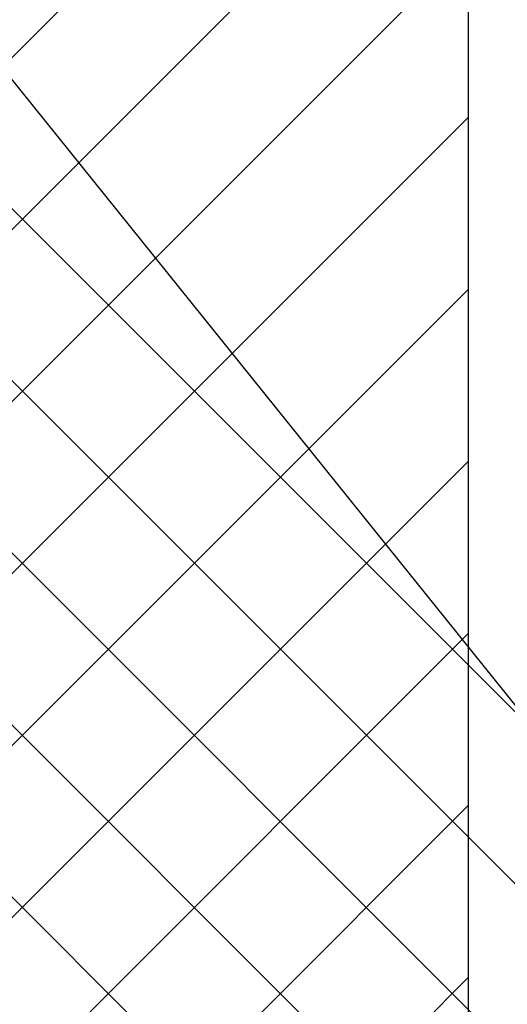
# Model space of a CAD drawing. Header units: millimetres. Extents: x 0 to 39025, y -31299 to 8400.
# Tile 172 of 256: x 7761 to 8079, y -9000 to -8358. Entities that reach past the tile are written whole.
import ezdxf

# ---------------------------------------------------------------- set-up
doc = ezdxf.new("R2010")
doc.units = ezdxf.units.MM
doc.layers.add('ODMIKI funkcionalni', color=253, linetype='Continuous')
doc.layers.add('ODMIKI varnostni', color=252, linetype='Continuous')

msp = doc.modelspace()

# ---------------------------------------------------------------- hatches: boundary and pattern name
at = {"layer": 'ODMIKI funkcionalni'}
h = msp.add_hatch(dxfattribs=at)
h.set_pattern_fill('ANSI31', color=256, scale=25)
h.set_pattern_definition([(45, (0, -18719.98), (-56.1266, 56.1266), [])])
h.paths.add_polyline_path([(7753.64, -9637.01), (7753.64, -8381.43), (6603.64, -8381.43), (6603.64, -9637.01), (6003.64, -9637.01), (6003.64, -7881.43), (8053.64, -7881.43), (8053.64, -9637.01)])
at = {"layer": 'ODMIKI varnostni'}
h = msp.add_hatch(dxfattribs=at)
h.set_pattern_fill('ANSI31', color=256, scale=25, angle=90)
h.set_pattern_definition([(135, (2909.9, -17891.15), (-56.1266, -56.1266), [])])
h.paths.add_polyline_path([(7753.64, -9637.01), (7753.64, -8394.04), (8753.64, -9637.01)])

# ---------------------------------------------------------------- linework, layer by layer
at = {"layer": 'ODMIKI funkcionalni'}
msp.add_lwpolyline([(7753.64, -9637.01), (7753.64, -8381.43), (6603.64, -8381.43), (6603.64, -9637.01), (6003.64, -9637.01), (6003.64, -7881.43), (8053.64, -7881.43), (8053.64, -9637.01)], close=True, dxfattribs=at)
at = {"layer": 'ODMIKI varnostni'}
msp.add_lwpolyline([(7753.64, -9637.01), (7753.64, -8394.04), (8753.64, -9637.01)], close=True, dxfattribs=at)

doc.saveas('drawing.dxf')
